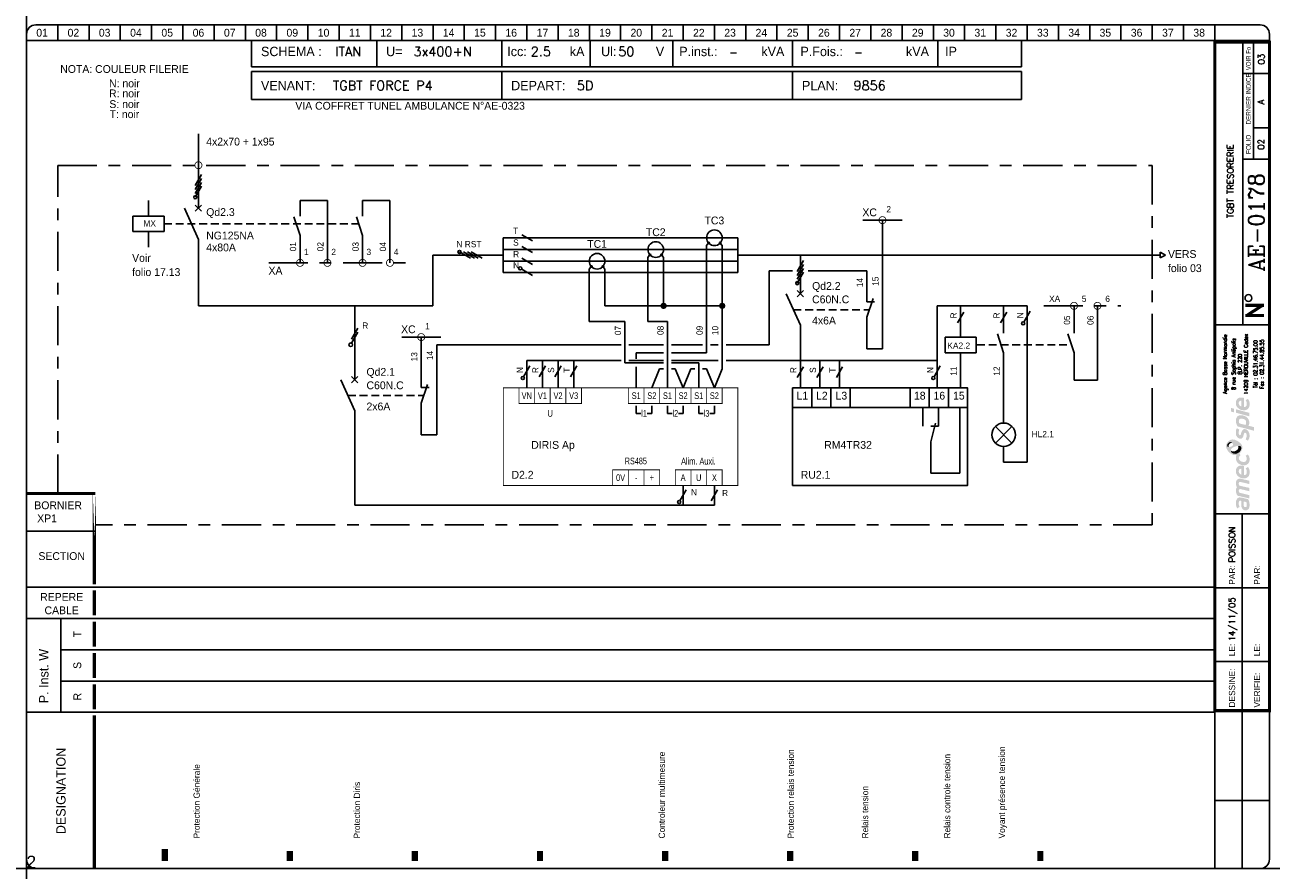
# Model space of a CAD drawing. Header units: millimetres. Extents: x 0 to 4898, y -1200 to 270.
# Tile 13 of 34: x 1000 to 1398, y 0 to 270. Entities that reach past the tile are written whole.
import ezdxf
from ezdxf.enums import TextEntityAlignment as Align

# ---------------------------------------------------------------- set-up
doc = ezdxf.new("R2010")
doc.units = ezdxf.units.MM
doc.header["$LTSCALE"] = 25
for name, pattern in [('AXES', [0.95, 0.5, -0.15, 0.15, -0.15]), ('CONTINU', [0]), ('DISCONTINU', [0.15, 0.1, -0.05])]:
    doc.linetypes.add(name, pattern=pattern)
doc.layers.get('0').update_dxf_attribs({"linetype": 'CONTINUOUS'})
doc.layers.get('Defpoints').update_dxf_attribs({"linetype": 'CONTINUOUS'})
for name, color, linetype in [('POINTILLE', 5, 'DISCONTINU'), ('TEXTE', 92, 'CONTINU'), ('TRAIAXE', 6, 'AXES'), ('TRAIFIN', 1, 'CONTINU'), ('TRAIGROS', 40, 'CONTINU'), ('TRAIMOY', 150, 'CONTINU')]:
    doc.layers.add(name, color=color, linetype=linetype)
doc.styles.add('ROMANC', font='romanc')
doc.styles.add('ROMANS8', font='ROMANS8.shx')
doc.styles.add('T1', font='arial.ttf')
doc.styles.add('TXT', font='txt', dxfattribs={"width": 0.8})

# ---------------------------------------------------------------- blocks, each defined once
blk = doc.blocks.new('CART')
at = {"layer": 'TEXTE', "color": 7}
for p, q in [((72.02, 264.91), (72.02, 256.49)), ((112.02, 264.91), (112.02, 256.49)), ((152.02, 264.91), (152.02, 256.49)), ((180.26, 264.91), (180.26, 256.49)), ((206.73, 264.91), (206.73, 256.49)), ((244.98, 264.91), (244.98, 256.49)), ((291.46, 264.91), (291.46, 256.49)), ((318.22, 264.91), (318.22, 256.49)), ((318.22, 256.49), (72.02, 256.49)), ((72, 255), (318.25, 255)), ((72, 246), (72, 255)), ((152, 255), (152, 246)), ((245, 255), (245, 246)), ((318.25, 255), (318.25, 246)), ((318.25, 246), (72, 246)), ((11.02, 79.91), (11.02, 49.91))]:
    blk.add_line(p, q, dxfattribs=at)
at = {"layer": 'TEXTE', "color": 7, "const_width": 1}
for points in [[(395.77, 180.16), (389.77, 180.16)], [(390.27, 176.91), (395.27, 180.16)], [(395.77, 176.91), (389.77, 176.91)]]:
    blk.add_lwpolyline(points, dxfattribs=at)
at = {"layer": 'TEXTE', "color": 7}
blk.add_circle((390.78, 182.5), 1.08, dxfattribs=at)
at = {"layer": 'TRAIAXE', "color": 6}
for p, q in [((10.02, 224.91), (360.02, 224.91)), ((10.02, 119.91), (10.02, 224.91)), ((360.02, 224.91), (360.02, 109.91)), ((360.02, 109.91), (22.02, 109.91))]:
    blk.add_line(p, q, dxfattribs=at)
at = {"layer": 'TRAIFIN', "color": 7}
for p, q in [((10.02, 269.91), (10.02, 264.91)), ((20.02, 269.91), (20.02, 264.91)), ((30.02, 269.91), (30.02, 264.91)), ((40.02, 269.91), (40.02, 264.91)), ((50.02, 269.91), (50.02, 264.91)), ((60.02, 269.91), (60.02, 264.91)), ((70.02, 269.91), (70.02, 264.91)), ((80.02, 269.91), (80.02, 264.91)), ((90.02, 269.91), (90.02, 264.91)), ((100.02, 269.91), (100.02, 264.91)), ((110.02, 269.91), (110.02, 264.91)), ((120.02, 269.91), (120.02, 264.91)), ((130.02, 269.91), (130.02, 264.91)), ((140.02, 269.91), (140.02, 264.91)), ((150.02, 269.91), (150.02, 264.91)), ((160.02, 269.91), (160.02, 264.91)), ((170.02, 269.91), (170.02, 264.91)), ((180.02, 269.91), (180.02, 264.91)), ((190.02, 269.91), (190.02, 264.91)), ((200.02, 269.91), (200.02, 264.91)), ((210.02, 269.91), (210.02, 264.91)), ((220.02, 269.91), (220.02, 264.91)), ((230.02, 269.91), (230.02, 264.91)), ((240.02, 269.91), (240.02, 264.91)), ((250.02, 269.91), (250.02, 264.91)), ((260.02, 269.91), (260.02, 264.91)), ((270.02, 269.91), (270.02, 264.91)), ((280.02, 269.91), (280.02, 264.91)), ((290.02, 269.91), (290.02, 264.91)), ((300.02, 269.91), (300.02, 264.91)), ((310.02, 269.91), (310.02, 264.91)), ((320.02, 269.91), (320.02, 264.91)), ((330.02, 269.91), (330.02, 264.91)), ((340.02, 269.91), (340.02, 264.91)), ((350.02, 269.91), (350.02, 264.91)), ((360.02, 269.91), (360.02, 264.91)), ((370.02, 269.91), (370.02, 264.91)), ((380.02, 269.91), (380.02, 264.91)), ((392.43, 226.95), (392.43, 264.41)), ((392.43, 237), (396.98, 237))]:
    blk.add_line(p, q, dxfattribs=at)
at = {"layer": 'TRAIGROS', "color": 7}
for p, q in [((3.02, 269.91), (394.52, 269.91)), ((0.02, 266.91), (0.02, 264.91)), ((397.52, 264.91), (0.02, 264.91)), ((397.52, 264.91), (0.02, 264.91)), ((0.02, 264.91), (0.02, 2.91)), ((389.02, 173.91), (389.02, 264.41)), ((397.52, 266.91), (397.52, 264.91)), ((397.52, 2.91), (397.52, 264.91)), ((389.02, 254.41), (397.02, 254.41)), ((389.02, 226.92), (397.02, 226.92)), ((380.02, 173.91), (397.52, 173.91)), ((380.02, 113.43), (397.53, 113.43)), ((0.02, 107.91), (22.02, 107.91)), ((0.02, 89.91), (380.02, 89.91)), ((11.02, 79.91), (0.02, 79.91)), ((11.02, 79.91), (380.02, 79.91)), ((11.02, 69.91), (380.02, 69.91)), ((11.02, 59.91), (380.02, 59.91)), ((0.02, 49.91), (380.02, 49.91)), ((380.02, -0.12), (380.02, 50.43)), ((3.02, -0.09), (394.52, -0.09))]:
    blk.add_line(p, q, dxfattribs=at)
for points, const_width in [([(380.02, 264.41), (380.02, 50.43), (397.52, 50.43), (397.52, 264.41), (380.02, 264.41)], 1), ([(0.02, 119.91), (22.02, 119.91)], 1), ([(21.73, 88.91), (21.73, 80.91)], 1), ([(21.73, 78.91), (21.73, 70.91)], 1), ([(21.73, 68.91), (21.73, 60.91)], 1), ([(21.73, 58.91), (21.73, 50.91)], 1), ([(21.73, 48.91), (21.73, 43.38)], 1), ([(21.73, 43.38), (21.73, -0.09)], 1), ([(44.23, 6.14), (44.23, 2.27)], 2), ([(84.23, 5.5), (84.23, 2.27)], 2), ([(124.23, 5.5), (124.23, 2.27)], 2), ([(164.23, 5.5), (164.23, 2.27)], 2), ([(204.23, 5.5), (204.23, 2.27)], 2), ([(244.23, 5.5), (244.23, 2.27)], 2), ([(284.23, 5.5), (284.23, 2.27)], 2), ([(324.23, 5.5), (324.23, 2.27)], 2)]:
    blk.add_lwpolyline(points, dxfattribs=dict(at, const_width=const_width))
at = {"layer": 'TRAIGROS', "color": 7, "const_width": 1}
blk.add_lwpolyline([(21.73, 119.95), (21.73, 90.91)], close=True, dxfattribs=at)
at = {"layer": 'TRAIGROS', "color": 7}
for centre, start, end in [((3.02, 266.91), 90, 180), ((394.52, 266.91), 0, 90), ((3.02, 2.91), 180, 270), ((394.52, 2.91), 270, 0)]:
    blk.add_arc(centre, 3, start, end, dxfattribs=at)
at = {"layer": 'TRAIMOY', "color": 7}
for p, q in [((388.77, -0.1), (388.77, 113.43)), ((380.02, 89.73), (397.53, 89.73)), ((380.02, 66.18), (397.53, 66.18)), ((380.02, 21.66), (397.53, 21.66))]:
    blk.add_line(p, q, dxfattribs=at)
at = {"layer": 'TEXTE', "color": 7}
for s, p in [('01', (5.02, 267.41)), ('02', (15.02, 267.41)), ('03', (25.02, 267.41)), ('04', (35.02, 267.41)), ('05', (45.02, 267.41)), ('06', (55.02, 267.41)), ('07', (65.02, 267.41)), ('08', (75.02, 267.41)), ('09', (85.02, 267.41)), ('10', (95.02, 267.41)), ('11', (105.02, 267.41)), ('12', (115.02, 267.41)), ('13', (125.02, 267.41)), ('14', (135.02, 267.41)), ('15', (145.02, 267.41)), ('16', (155.02, 267.41)), ('17', (165.02, 267.41)), ('18', (175.02, 267.41)), ('19', (185.02, 267.41)), ('20', (195.02, 267.41)), ('21', (205.02, 267.41)), ('22', (215.02, 267.41)), ('23', (225.02, 267.41)), ('24', (235.02, 267.41)), ('25', (245.02, 267.41)), ('26', (255.02, 267.41)), ('27', (265.02, 267.41)), ('28', (275.02, 267.41)), ('29', (285.02, 267.41)), ('30', (295.02, 267.41)), ('31', (305.02, 267.41)), ('32', (315.02, 267.41)), ('33', (325.02, 267.41)), ('34', (335.02, 267.41)), ('35', (345.02, 267.41)), ('36', (355.02, 267.41)), ('37', (365.02, 267.41)), ('38', (375.02, 267.41))]:
    blk.add_text(s, height=2.5, dxfattribs=at).set_placement(p, align=Align.MIDDLE)
for s, height, p in [('kA', 3, (173.77, 259.91)), ('Ul:', 3, (183.77, 259.91)), ('P.inst.:', 3, (208.77, 259.91)), ('kVA', 3, (235.02, 259.91)), ('P.Fois.:', 3, (247.52, 259.91)), ('kVA', 3, (281.27, 259.91)), ('SCHEMA :', 3, (75.02, 259.91)), ('U=', 3, (115.02, 259.91)), ('Icc:', 3, (153.77, 259.91)), ('V', 3, (201.27, 259.91)), ('IP', 3, (293.77, 259.91)), ('VENANT:', 3, (75, 249)), ('DEPART:', 3, (155, 249)), ('PLAN:', 3, (248, 249)), ('BORNIER', 2.5, (2.52, 114.91))]:
    blk.add_text(s, height=height, dxfattribs=at).set_placement(p)
at = {"layer": 'TEXTE', "color": 7, "width": 0.75}
blk.add_text('VOIR Fo', height=1.5, rotation=90, dxfattribs=at).set_placement((391.52, 255.41), (391.52, 262.91), align=Align.FIT)
at = {"layer": 'TEXTE', "color": 7, "style": 'TXT', "width": 0.8}
blk.add_text('DERNIER INDICE', height=1.5, rotation=90, dxfattribs=at).set_placement((391.52, 238.03))
at = {"layer": 'TEXTE', "color": 7}
for s, height, p in [('FOLIO', 1.5, (391.52, 231.67)), ('T', 2.5, (17.52, 74.91)), ('S', 2.5, (17.52, 64.91)), ('R', 2.5, (17.52, 54.91))]:
    blk.add_text(s, height=height, rotation=90, dxfattribs=at).set_placement(p, align=Align.CENTER)
for s, p in [('SECTION', (11.27, 98.66)), ('REPERE', (11.27, 85.59)), ('CABLE', (11.27, 81.3))]:
    blk.add_text(s, height=2.5, dxfattribs=at).set_placement(p, align=Align.CENTER)
for s, height, p in [('PAR:', 2, (386.53, 90.73)), ('PAR:', 2, (394.53, 90.73)), ('P. Inst. W', 3, (7.05, 52.81)), ('LE:', 2, (386.53, 67.86)), ('LE:', 2, (394.53, 67.86)), ('DESSINE:', 2, (386.53, 51.43)), ('VERIFIE:', 2, (394.53, 51.43)), ('DESIGNATION', 3, (12.52, 10.91))]:
    blk.add_text(s, height=height, rotation=90, dxfattribs=at).set_placement(p)
at = {"layer": 'TEXTE', "color": 4, "style": 'ROMANC'}
for tag, height, p in [('FOLIO_SUIVANT', 2, (395.92, 258.95)), ('INDICE', 2, (395.81, 245.26)), ('FOLIO', 2, (395.81, 231.67)), ('NUMERO', 5, (395.81, 206.7))]:
    blk.add_attdef(tag, text='', height=height, rotation=90, dxfattribs=at).set_placement(p, align=Align.CENTER)
for tag, p, height in [('REGIME_DE_NEUTRE', (98.77, 259.91), 3), ('TENSION', (123.77, 259.91), 3), ('ICC', (161.27, 259.91), 3), ('UI', (189.27, 259.91), 3), ('P_INSTAL', (224.73, 259.91), 2.5), ('PUISSSANCE_DE_FOISO', (264.73, 259.91), 2.5), ('VENANT_DE', (98, 249), 3), ('DEPART', (176, 249), 3), ('PLAN', (264.5, 249), 3)]:
    blk.add_attdef(tag, p, '', height=height, dxfattribs=at)
blk.add_attdef('INTITULE_DU_PLAN', text='', height=2, rotation=90, dxfattribs=at).set_placement((385.02, 219.91), align=Align.MIDDLE)
for tag, p in [('DESSINATEUR', (386.55, 97.87)), ('DATE', (386.53, 72.67))]:
    blk.add_attdef(tag, p, '', height=2, rotation=90, dxfattribs=at)
blk = doc.blocks.new('LOGO')
h = blk.add_hatch(color=187)
h.paths.add_polyline_path([(0.27, -25.15), (-0.26, -25.03), (-0.61, -25.01), (-0.96, -25.01), (-1.3, -25.15), (-1.56, -25.39), (-1.76, -25.66), (-1.92, -26.06), (-2.01, -26.61), (-2, -27.13), (-1.95, -27.54), (-1.82, -27.98), (-1.59, -28.49), (-0.78, -28.03), (-0.88, -27.84), (-0.99, -27.58), (-1.06, -27.27), (-1.09, -26.94), (-1.07, -26.65), (-1.03, -26.36), (-0.9, -26.15), (-0.74, -26.05), (-0.59, -26.04), (-0.23, -26.1), (-0.26, -26.47), (-0.29, -26.77), (-0.31, -27.1), (-0.31, -27.41), (-0.26, -27.77), (-0.19, -28.1), (-0.05, -28.44), (0.2, -28.78), (0.48, -28.98), (0.87, -29.11), (1.22, -29.1), (1.58, -29.04), (1.84, -28.87), (2.14, -28.53), (2.3, -28.16), (2.37, -27.71), (2.36, -27.1), (2.28, -26.51), (2.08, -25.89), (1.89, -25.54), (0.84, -25.3)])
h.paths.add_polyline_path([(0.54, -26.31), (1.32, -26.47), (1.41, -26.69), (1.48, -27.01), (1.49, -27.42), (1.48, -27.74), (1.4, -27.9), (1.29, -28.03), (1.14, -28.09), (0.96, -28.1), (0.81, -28.07), (0.69, -27.97), (0.6, -27.85), (0.54, -27.71), (0.5, -27.54), (0.49, -27.3), (0.49, -27.06), (0.5, -26.59)], flags=16)
h.paths.add_polyline_path([(-0.88, -23.47), (-0.97, -23.29), (-1.06, -23.08), (-1.08, -22.86), (-1.05, -22.63), (-0.97, -22.45), (-0.79, -22.36), (-0.5, -22.33), (2.29, -23.01), (2.29, -21.94), (-0.8, -21.24), (-0.96, -21.08), (-1.06, -20.77), (-1.1, -20.45), (-1, -20.2), (-0.87, -20.11), (-0.7, -20.03), (-0.48, -20.05), (2.29, -20.7), (2.29, -19.65), (-0.36, -19.01), (-0.65, -19), (-1.01, -19.01), (-1.3, -19.12), (-1.55, -19.28), (-1.77, -19.54), (-1.9, -19.8), (-1.98, -20), (-2.02, -20.38), (-2.01, -20.76), (-1.91, -21.13), (-1.79, -21.45), (-1.64, -21.71), (-1.75, -21.83), (-1.89, -22.08), (-1.98, -22.36), (-2.01, -22.66), (-2.01, -23), (-1.95, -23.36), (-1.85, -23.71), (-1.69, -24.08), (-1.5, -24.43), (2.29, -25.32), (2.29, -24.26)])
h.paths.add_polyline_path([(-0.19, -14.81), (-0.51, -14.81), (-0.91, -14.88), (-1.19, -15), (-1.42, -15.16), (-1.64, -15.38), (-1.83, -15.67), (-1.95, -15.97), (-2, -16.26), (-2.02, -16.52), (-2.01, -16.84), (-1.96, -17.15), (-1.84, -17.46), (-1.65, -17.81), (-1.41, -18.09), (-1.14, -18.33), (-0.89, -18.51), (-0.59, -18.68), (-0.17, -18.82), (0.24, -18.89), (0.59, -18.91), (0.98, -18.88), (1.37, -18.75), (1.77, -18.51), (2.17, -18.06), (2.33, -17.58), (2.38, -17.11), (2.38, -16.56), (2.33, -16.15), (2.2, -15.79), (2.03, -15.5), (1.82, -15.25), (1.14, -15.68), (1.3, -15.94), (1.42, -16.3), (1.49, -16.68), (1.49, -16.99), (1.43, -17.33), (1.23, -17.63), (0.99, -17.81), (0.79, -17.86), (0.6, -17.84), (0.6, -14.97), (0.23, -14.85)])
h.paths.add_polyline_path([(-0.26, -17.69), (-0.43, -17.64), (-0.58, -17.55), (-0.76, -17.39), (-0.9, -17.24), (-1.01, -17.02), (-1.06, -16.86), (-1.08, -16.63), (-1.06, -16.36), (-0.96, -16.16), (-0.83, -15.98), (-0.62, -15.87), (-0.44, -15.83), (-0.26, -15.83)], flags=16)
h.paths.add_polyline_path([(-0.09, -13.56), (-0.44, -13.4), (-0.74, -13.16), (-0.95, -12.9), (-1.04, -12.61), (-1.08, -12.36), (-1.02, -12.05), (-0.89, -11.83), (-0.73, -11.69), (-0.61, -11.61), (-0.5, -11.55), (-0.88, -10.89), (-1.08, -11.04), (-1.32, -11.18), (-1.51, -11.28), (-1.78, -11.38), (-1.87, -11.55), (-1.97, -11.89), (-2.01, -12.3), (-1.98, -12.76), (-1.82, -13.35), (-1.54, -13.76), (-1.25, -14.08), (-0.85, -14.34), (-0.48, -14.51), (-0.05, -14.65), (0.44, -14.71), (0.94, -14.69), (1.47, -14.5), (1.83, -14.25), (2.09, -13.94), (2.26, -13.6), (2.36, -13.21), (2.39, -12.82), (2.37, -12.43), (2.27, -11.98), (2.07, -11.58), (1.82, -11.23), (1.12, -11.67), (1.29, -11.95), (1.43, -12.27), (1.45, -12.61), (1.43, -12.96), (1.23, -13.36), (0.95, -13.57), (0.61, -13.63), (0.31, -13.63)])
h.paths.add_polyline_path([(1.25, -3.19), (0.94, -3.13), (0.59, -3.14), (0.32, -3.25), (0.1, -3.49), (-0.12, -3.81), (-0.25, -4.17), (-0.38, -4.62), (-0.46, -4.92), (-0.59, -5.03), (-0.74, -5.08), (-0.86, -5.03), (-0.96, -4.94), (-1.06, -4.74), (-1.12, -4.53), (-1.11, -4.23), (-1.07, -3.86), (-1.01, -3.51), (-0.93, -3.23), (-1.72, -2.85), (-1.84, -3.12), (-1.93, -3.4), (-1.97, -3.68), (-2, -3.98), (-2.02, -4.32), (-2, -4.65), (-1.94, -5.01), (-1.8, -5.31), (-1.64, -5.58), (-1.4, -5.84), (-1.11, -6.04), (-0.85, -6.17), (-0.56, -6.2), (-0.24, -6.15), (0.01, -5.99), (0.18, -5.81), (0.32, -5.51), (0.41, -5.18), (0.51, -4.86), (0.57, -4.63), (0.67, -4.45), (0.78, -4.33), (0.97, -4.29), (1.15, -4.35), (1.3, -4.55), (1.41, -4.85), (1.44, -5.24), (1.41, -5.62), (1.33, -5.91), (1.23, -6.15), (1.09, -6.39), (1.78, -6.81), (1.86, -6.74), (1.97, -6.61), (2.14, -6.32), (2.27, -6), (2.36, -5.62), (2.37, -5.24), (2.35, -4.86), (2.3, -4.52), (2.19, -4.21), (2.03, -3.92), (1.85, -3.65), (1.57, -3.35)])
h.paths.add_polyline_path([(1.14, 0.91), (0.82, 1.08), (0.5, 1.2), (0.1, 1.27), (-0.26, 1.3), (-0.73, 1.29), (-1.12, 1.19), (-1.38, 1.04), (-1.61, 0.8), (-1.77, 0.55), (-1.89, 0.33), (-1.98, 0.01), (-2.01, -0.32), (-1.99, -0.65), (-1.95, -1.02), (-1.88, -1.34), (-1.76, -1.63), (-1.63, -1.96), (-1.52, -2.24), (3.84, -3.66), (3.84, -2.51), (1.96, -2.01), (2.11, -1.85), (2.24, -1.56), (2.27, -1.32), (2.29, -1.04), (2.27, -0.75), (2.21, -0.44), (2.07, -0.1), (1.9, 0.2), (1.71, 0.44), (1.43, 0.71)])
h.paths.add_polyline_path([(0.98, -1.77), (-0.92, -1.28), (-0.98, -1.1), (-1.05, -0.84), (-1.07, -0.56), (-1.04, -0.29), (-0.94, -0.06), (-0.77, 0.11), (-0.53, 0.2), (-0.24, 0.22), (0.04, 0.2), (0.35, 0.13), (0.58, 0.05), (0.81, -0.07), (1.02, -0.24), (1.19, -0.46), (1.27, -0.68), (1.28, -0.93), (1.28, -1.16), (1.24, -1.43), (1.15, -1.61)], flags=16)
h.paths.add_polyline_path([(-1.97, 3.22), (-1.97, 2.11), (2.35, 0.95), (2.35, 2.06)])
h.paths.add_polyline_path([(-3.55, 3.65), (-3.55, 2.48), (-2.65, 2.25), (-2.65, 3.43)])
h.paths.add_polyline_path([(-0.19, 6.99), (-0.51, 6.99), (-0.91, 6.92), (-1.19, 6.81), (-1.42, 6.64), (-1.64, 6.43), (-1.83, 6.14), (-1.95, 5.83), (-2, 5.54), (-2.02, 5.28), (-2.01, 4.96), (-1.96, 4.66), (-1.84, 4.34), (-1.65, 4), (-1.41, 3.71), (-1.14, 3.48), (-0.89, 3.29), (-0.59, 3.12), (-0.17, 2.98), (0.24, 2.92), (0.59, 2.89), (0.98, 2.93), (1.37, 3.06), (1.77, 3.29), (2.17, 3.75), (2.33, 4.22), (2.38, 4.7), (2.38, 5.24), (2.33, 5.65), (2.2, 6.02), (2.03, 6.3), (1.82, 6.56), (1.14, 6.13), (1.3, 5.87), (1.42, 5.5), (1.49, 5.12), (1.49, 4.82), (1.43, 4.47), (1.23, 4.17), (0.99, 4), (0.79, 3.94), (0.6, 3.96), (0.6, 6.83), (0.23, 6.96)])
h.paths.add_polyline_path([(-0.26, 4.11), (-0.43, 4.16), (-0.58, 4.26), (-0.76, 4.42), (-0.9, 4.56), (-1.01, 4.78), (-1.06, 4.95), (-1.08, 5.17), (-1.06, 5.44), (-0.96, 5.64), (-0.83, 5.82), (-0.62, 5.93), (-0.44, 5.97), (-0.26, 5.97)], flags=16)
h = blk.add_hatch(color=135)
h.paths.add_polyline_path([(-2.62, -6.48), (-2.99, -6.44), (-3.33, -6.46), (-3.66, -6.54), (-3.9, -6.66), (-4.19, -6.88), (-4.48, -7.12), (-4.72, -7.4), (-4.9, -7.71), (-5.08, -8.08), (-5.15, -8.51), (-5.14, -8.84), (-5.03, -9.22), (-4.88, -9.56), (-4.68, -9.88), (-4.46, -10.22), (-4.19, -10.51), (-3.87, -10.81), (-3.57, -11.02), (-3.23, -11.21), (-2.91, -11.36), (-2.54, -11.44), (-2.16, -11.45), (-1.78, -11.38), (-1.51, -11.28), (-1.32, -11.18), (-1.08, -11.04), (-0.88, -10.89), (-0.73, -10.77), (-0.54, -10.54), (-0.29, -10.22), (-0.06, -9.77), (0.06, -9.2), (0.05, -8.64), (-0.11, -8.22), (-0.36, -7.85), (-0.69, -7.52), (-1.07, -7.21), (-1.43, -6.95), (-1.9, -6.73), (-2.27, -6.57)])
h.paths.add_polyline_path([(-2.94, -7.94), (-2.93, -8.06), (-2.93, -8.18), (-2.98, -8.34), (-3.08, -8.43), (-3.22, -8.54), (-3.43, -8.66), (-3.65, -8.75), (-3.89, -8.84), (-4.16, -8.87), (-4.34, -8.85), (-4.5, -8.82), (-4.67, -8.73), (-4.76, -8.58), (-4.8, -8.43), (-4.79, -8.24), (-4.75, -8.06), (-4.69, -7.92), (-4.59, -7.78), (-4.48, -7.64), (-4.34, -7.51), (-4.19, -7.41), (-4, -7.31), (-3.79, -7.28), (-3.58, -7.31), (-3.42, -7.38), (-3.25, -7.49), (-3.12, -7.62), (-3.02, -7.79)], flags=16)
h.paths.add_polyline_path([(-1.84, -8.57), (-1.32, -8.49), (-1.12, -8.49), (-0.87, -8.49), (-0.65, -8.57), (-0.45, -8.72), (-0.32, -8.9), (-0.26, -9.1), (-0.28, -9.35), (-0.35, -9.63), (-0.51, -9.97), (-0.73, -10.32), (-1.02, -10.58), (-1.39, -10.82), (-1.78, -10.98), (-2.23, -11.04), (-2.55, -11.01), (-2.82, -10.95), (-3.16, -10.77), (-3.4, -10.52), (-3.53, -10.28), (-3.6, -10.02), (-3.6, -9.73), (-3.5, -9.48), (-3.31, -9.23), (-3, -9.04), (-2.68, -8.88), (-2.26, -8.71)], flags=16)
h = blk.add_hatch(color=253)
h.paths.add_polyline_path([(-4, -7.31), (-4.19, -7.41), (-4.34, -7.51), (-4.48, -7.64), (-4.59, -7.78), (-4.69, -7.92), (-4.75, -8.06), (-4.79, -8.24), (-4.8, -8.43), (-4.76, -8.58), (-4.67, -8.73), (-4.5, -8.82), (-4.34, -8.85), (-4.36, -8.64), (-4.33, -8.43), (-4.27, -8.21), (-4.19, -8.05), (-4.09, -7.91), (-3.95, -7.79), (-3.82, -7.69), (-3.65, -7.62), (-3.47, -7.58), (-3.28, -7.58), (-3.12, -7.62), (-3.25, -7.49), (-3.42, -7.38), (-3.58, -7.31), (-3.79, -7.28)])
h.paths.add_polyline_path([(-0.87, -8.49), (-1.12, -8.49), (-1.32, -8.49), (-1.27, -8.65), (-1.22, -8.89), (-1.24, -9.17), (-1.31, -9.4), (-1.45, -9.63), (-1.67, -9.84), (-1.91, -10), (-2.2, -10.15), (-2.48, -10.22), (-2.71, -10.25), (-2.97, -10.24), (-3.22, -10.21), (-3.44, -10.12), (-3.6, -10.02), (-3.53, -10.28), (-3.4, -10.52), (-3.16, -10.77), (-2.82, -10.95), (-2.55, -11.01), (-2.23, -11.04), (-1.78, -10.98), (-1.39, -10.82), (-1.02, -10.58), (-0.73, -10.32), (-0.51, -9.97), (-0.35, -9.63), (-0.28, -9.35), (-0.26, -9.1), (-0.32, -8.9), (-0.45, -8.72), (-0.65, -8.57)])
at = {"color": 7, "style": 'ROMANS8', "width": 0.8}
for s, height, p in [('Agence Basse Normandie', 1.2384, (-4.85, 17.68)), ('8 rue Sophia Antipolis', 1.2384, (-2.12, 17.68)), ('14209 HEROUVILLE Cedex', 1.2384, (1.84, 17.68)), ('B.P. 220', 1.238, (-0.08, 17.68)), ('Tél : 02.31.46.75.00', 1.2384, (4.88, 17.68)), ('Fax : 02.31.44.85.55', 1.2384, (6.91, 17.68))]:
    blk.add_text(s, height=height, rotation=90, dxfattribs=at).set_placement(p, align=Align.CENTER)
blk = doc.blocks.new('U75')
at = {"layer": 'TRAIFIN', "const_width": 0.25}
blk.add_lwpolyline([(-1.125, 0, 1), (1.125, 0, 1)], format="xyb", close=True, dxfattribs=at)
blk = doc.blocks.new('U102')
at = {"layer": 'TRAIFIN'}
for p, q in [((1, 0.75), (-1, -2.75)), ((-1, -4), (1, -0.5)), ((1, -1.75), (-1, -5.25)), ((-1, -6.5), (1, -3))]:
    blk.add_line(p, q, dxfattribs=at)
blk.add_circle((-1, -6.5), 0.5, dxfattribs=at)
blk = doc.blocks.new('R12')
at = {"layer": 'TRAIFIN'}
blk.add_line((0, 0), (0, 10), dxfattribs=at)
at = {"layer": 'TRAIGROS'}
for p, q in [((2, 16), (0, 10)), ((0, 15), (2.5, 15))]:
    blk.add_line(p, q, dxfattribs=at)
blk = doc.blocks.new('U100')
at = {"layer": 'TRAIFIN'}
for p, q in [((1.11, 2.62), (-0.89, -0.88)), ((-0.89, -2.13), (1.11, 1.37))]:
    blk.add_line(p, q, dxfattribs=at)
blk.add_circle((-1.18, -2.64), 0.585, dxfattribs=at)
blk = doc.blocks.new('x59')
at = {"linetype": 'Continuous'}
blk.add_lwpolyline([(-1.73, 1), (1.73, -1)], dxfattribs=at)
blk = doc.blocks.new('x66')
at = {"linetype": 'Continuous'}
blk.add_lwpolyline([(-1.73, 2.5), (1.73, 0.5)], dxfattribs=at)
blk.add_circle((2.17, 0.25), 0.5, dxfattribs=at)
blk = doc.blocks.new('ELC-307')
at = {"const_width": 1}
blk.add_lwpolyline([(-0.5, 0, 1), (0.5, 0, 1)], format="xyb", close=True, dxfattribs=at)
blk = doc.blocks.new('r18')
at = {"layer": 'TRAIFIN'}
for p, q in [((0, 0), (0, -10)), ((-2.5, -15), (-2.5, -17.5)), ((2.5, -15), (2.5, -17.5))]:
    blk.add_line(p, q, dxfattribs=at)
at = {"layer": 'TRAIGROS'}
for p, q in [((-1.5, -16), (0, -10)), ((0, -15), (-2.5, -15))]:
    blk.add_line(p, q, dxfattribs=at)
blk = doc.blocks.new('R1')
at = {"layer": 'TRAIFIN'}
for p, q in [((0, 10), (0, 15)), ((-5, 10), (5, 10)), ((-5, 5), (-5, 10)), ((5, 10), (5, 5)), ((5, 5), (-5, 5)), ((0, 0), (0, 5))]:
    blk.add_line(p, q, dxfattribs=at)
blk = doc.blocks.new('x30')
at = {"linetype": 'Continuous'}
for points in [[(-2.65, 1.1), (2.65, 6.4)], [(2.65, 1.1), (-2.65, 6.4)]]:
    blk.add_lwpolyline(points, dxfattribs=at)
blk.add_circle((0, 3.75), 3.75, dxfattribs=at)

msp = doc.modelspace()

# ---------------------------------------------------------------- linework, layer by layer
for p, q in [((1362.48, 197.23), (1364.26, 196.34)), ((1362.48, 197.23), (1362.48, 195.45)), ((1362.48, 195.45), (1364.26, 196.34))]:
    msp.add_line(p, q)
at = {"layer": 'Defpoints', "ltscale": 0.25}
for p, direction in [((1000, 0), (0, -1)), ((0, 0), (1, 0))]:
    msp.add_xline(p, direction, dxfattribs=at)
at = {"layer": 'POINTILLE'}
for p, q in [((1043.98, 206.34), (1106.23, 206.34)), ((1245.28, 178.84), (1269.54, 178.84)), ((1303.98, 167.59), (1334.15, 167.59)), ((1102.78, 151.34), (1127.04, 151.34))]:
    msp.add_line(p, q, dxfattribs=at)
at = {"layer": 'TEXTE'}
msp.add_line((1193.73, 162.59), (1196.23, 162.59), dxfattribs=at)
at = {"layer": 'TRAIAXE'}
for p, q in [((1267.48, 207.51), (1279.98, 207.51)), ((1077.48, 193.84), (1122.48, 193.84)), ((1325.29, 180.09), (1349.98, 180.09)), ((1119.98, 170.09), (1132.48, 170.09))]:
    msp.add_line(p, q, dxfattribs=at)
at = {"layer": 'TRAIFIN'}
for p, q in [((1096.23, 213.84), (1087.48, 213.84)), ((1087.48, 208.84), (1087.48, 213.84)), ((1096.23, 213.84), (1096.23, 193.84)), ((1116.23, 213.84), (1107.48, 213.84)), ((1107.48, 208.84), (1107.48, 213.84)), ((1116.23, 213.84), (1116.23, 193.84)), ((1273.73, 191.34), (1273.73, 207.51)), ((1087.48, 193.84), (1087.48, 202.6)), ((1107.48, 193.84), (1107.48, 202.6)), ((1217.48, 199.36), (1218.13, 200.25)), ((1217.48, 199.36), (1217.48, 188.59)), ((1222.48, 199.36), (1221.84, 200.17)), ((1222.48, 199.36), (1222.48, 188.59)), ((1198.73, 195.61), (1199.38, 196.5)), ((1198.73, 195.61), (1198.73, 184.84)), ((1203.73, 195.61), (1203.09, 196.42)), ((1203.73, 195.61), (1203.73, 184.84)), ((1179.98, 191.86), (1180.63, 192.75)), ((1179.98, 191.86), (1179.98, 181.09)), ((1184.98, 191.86), (1184.34, 192.67)), ((1184.98, 191.86), (1184.98, 181.09)), ((1237.48, 167.59), (1237.48, 191.34)), ((1237.48, 191.34), (1244.98, 191.34)), ((1249.98, 191.34), (1268.73, 191.34)), ((1268.73, 181.42), (1268.73, 191.34)), ((1273.73, 166.34), (1273.73, 191.34)), ((1291.23, 162.59), (1291.23, 180.09)), ((1291.23, 180.09), (1298.73, 180.09)), ((1298.73, 180.09), (1298.73, 175.09)), ((1298.73, 180.09), (1312.48, 180.09)), ((1312.48, 180.09), (1312.48, 171.34)), ((1312.48, 180.09), (1319.98, 180.09)), ((1319.98, 180.09), (1319.98, 130.09)), ((1334.98, 171.34), (1334.98, 180.1)), ((1342.48, 156.34), (1342.48, 180.09)), ((1191.39, 175.09), (1191.39, 161.86)), ((1126.23, 153.92), (1126.23, 170.09)), ((1131.23, 138.84), (1131.23, 167.59)), ((1177.37, 167.59), (1190.14, 167.59)), ((1192.64, 167.59), (1203.73, 167.59)), ((1206.23, 167.59), (1216.23, 167.59)), ((1218.73, 167.59), (1221.23, 167.59)), ((1223.73, 167.59), (1237.48, 167.59)), ((1194.98, 165.09), (1194.98, 163.12)), ((1203.73, 165.09), (1194.98, 165.09)), ((1217.48, 165.09), (1206.23, 165.09)), ((1268.73, 166.42), (1268.73, 166.34)), ((1268.73, 166.34), (1273.73, 166.34)), ((1312.48, 142.59), (1312.48, 165.1)), ((1334.98, 156.34), (1334.98, 165.1)), ((1191.39, 161.86), (1203.73, 161.86)), ((1194.98, 160.61), (1194.98, 153.84)), ((1206.23, 161.86), (1214.98, 161.86)), ((1214.98, 153.84), (1214.98, 161.86)), ((1259.98, 162.59), (1291.23, 162.59)), ((1291.23, 162.59), (1291.23, 153.84)), ((1298.73, 160.09), (1298.73, 153.84)), ((1334.98, 156.34), (1342.48, 156.34)), ((1126.23, 138.92), (1126.23, 138.84)), ((1126.23, 138.84), (1131.23, 138.84)), ((1312.48, 130.09), (1312.48, 135.09)), ((1319.98, 130.09), (1312.48, 130.09))]:
    msp.add_line(p, q, dxfattribs=at)
for points in [[(1218.15, 200.44, 1), (1218.15, 199.94, 1)], [(1221.84, 200.42, 1), (1221.84, 199.92, 1)], [(1199.4, 196.69, 1), (1199.4, 196.19, 1)], [(1203.09, 196.67, 1), (1203.09, 196.17, 1)], [(1180.65, 192.94, 1), (1180.65, 192.44, 1)], [(1184.34, 192.92, 1), (1184.34, 192.42, 1)]]:
    msp.add_lwpolyline(points, format="xyb", close=True, dxfattribs=at)
for points in [[(1131.23, 167.59), (1190.14, 167.59)], [(1192.64, 167.59), (1193.73, 167.59)], [(1286.69, 144.05), (1286.69, 147.59)], [(1289.19, 126.55), (1298.46, 126.55), (1298.46, 147.59)], [(1291.69, 144.05), (1291.69, 147.59)]]:
    msp.add_lwpolyline(points, dxfattribs=at)
for centre in [(1219.98, 201.86), (1201.23, 198.11), (1182.48, 194.36)]:
    msp.add_circle(centre, 2.5, dxfattribs=at)
at = {"layer": 'TRAIGROS'}
for p, q in [((1050.48, 211.34), (1054.98, 201.34)), ((1053.98, 212.34), (1055.98, 210.34)), ((1053.98, 210.34), (1055.98, 212.34)), ((1085.48, 208.6), (1087.48, 202.6)), ((1105.48, 208.6), (1107.48, 202.6)), ((1152.48, 201.86), (1227.48, 201.86)), ((1152.48, 190.81), (1152.48, 201.86)), ((1227.48, 201.86), (1227.48, 190.81)), ((1152.48, 196.34), (1129.98, 196.34)), ((1129.98, 196.34), (1129.98, 180.09)), ((1152.48, 198.11), (1227.48, 198.11)), ((1362.48, 196.34), (1227.48, 196.34)), ((1152.48, 194.36), (1227.48, 194.36)), ((1152.48, 190.81), (1227.48, 190.81)), ((1242.98, 183.95), (1247.48, 173.95)), ((1246.48, 182.95), (1248.48, 184.95)), ((1246.48, 184.95), (1248.48, 182.95)), ((1129.98, 180.09), (1054.98, 180.09)), ((1310.48, 171.1), (1312.48, 165.1)), ((1332.98, 171.1), (1334.98, 165.1)), ((1100.48, 156.45), (1104.98, 146.45)), ((1103.98, 155.45), (1105.98, 157.45)), ((1103.98, 157.45), (1105.98, 155.45))]:
    msp.add_line(p, q, dxfattribs=at)
for points in [[(1054.98, 235.09), (1054.98, 211.34)], [(1054.98, 201.34), (1054.98, 180.09)]]:
    msp.add_lwpolyline(points, dxfattribs=at)
at = {"layer": 'TRAIMOY'}
for p, q in [((1247.48, 196.34), (1247.48, 183.95)), ((1217.48, 165.09), (1217.48, 188.84)), ((1222.48, 188.64), (1222.48, 159.93)), ((1198.73, 175.09), (1198.73, 184.84)), ((1203.73, 185.09), (1203.73, 180.09)), ((1104.98, 180.09), (1104.98, 156.45)), ((1179.98, 175.09), (1179.98, 181.34)), ((1184.98, 181.34), (1184.98, 180.09)), ((1184.98, 180.09), (1222.48, 180.09)), ((1191.39, 175.09), (1179.98, 175.09)), ((1204.98, 175.09), (1198.73, 175.09)), ((1204.98, 153.84), (1204.98, 175.09)), ((1247.48, 173.95), (1247.48, 162.59)), ((1159.98, 162.59), (1174.98, 162.59)), ((1159.98, 153.84), (1159.98, 162.59)), ((1164.98, 162.59), (1164.98, 153.84)), ((1169.98, 162.59), (1169.98, 153.84)), ((1174.98, 162.59), (1174.98, 153.84)), ((1174.98, 162.59), (1190.14, 162.59)), ((1192.64, 162.59), (1203.73, 162.59)), ((1199.98, 153.84), (1202.48, 159.93)), ((1202.48, 159.93), (1203.73, 159.93)), ((1206.23, 162.59), (1221.23, 162.59)), ((1206.23, 159.93), (1207.48, 159.93)), ((1207.48, 159.93), (1209.98, 153.84)), ((1209.98, 153.84), (1212.48, 159.93)), ((1212.48, 159.93), (1213.73, 159.93)), ((1216.23, 159.93), (1217.48, 159.93)), ((1217.48, 159.93), (1219.98, 153.84)), ((1219.98, 153.84), (1222.48, 159.93)), ((1223.73, 162.59), (1254.98, 162.59)), ((1194.98, 148.11), (1194.98, 145.66)), ((1199.98, 148.11), (1199.98, 145.66)), ((1204.98, 148.11), (1204.98, 145.66)), ((1209.98, 148.11), (1209.98, 145.66)), ((1214.98, 148.11), (1214.98, 145.66)), ((1219.98, 148.11), (1219.98, 145.66)), ((1104.98, 146.45), (1104.98, 116.34)), ((1196.43, 145.66), (1194.98, 145.66)), ((1198.53, 145.66), (1199.98, 145.66)), ((1206.43, 145.66), (1204.98, 145.66)), ((1208.53, 145.66), (1209.98, 145.66)), ((1216.43, 145.66), (1214.98, 145.66)), ((1218.53, 145.66), (1219.98, 145.66)), ((1209.98, 122.59), (1209.98, 116.34)), ((1219.98, 122.59), (1219.98, 116.34)), ((1219.98, 116.34), (1104.98, 116.34))]:
    msp.add_line(p, q, dxfattribs=at)
for points in [[(1247.48, 162.59), (1247.48, 153.84)], [(1259.98, 162.59), (1247.73, 162.59)], [(1253.73, 162.59), (1253.73, 153.84)], [(1259.98, 162.59), (1259.98, 153.84)], [(1251.11, 153.84), (1251.11, 147.59)], [(1257.23, 153.84), (1257.23, 147.59)], [(1263.36, 153.84), (1263.36, 147.59)], [(1282.55, 153.84), (1282.55, 147.59)], [(1288.68, 153.84), (1288.68, 147.59)], [(1294.8, 153.84), (1294.8, 147.59)], [(1244.98, 147.59), (1300.93, 147.59)]]:
    msp.add_lwpolyline(points, dxfattribs=at)
at = {"layer": 'TRAIMOY', "const_width": 0.25, "flags": 128}
for points in [[(1227.48, 153.84), (1227.48, 122.59), (1152.48, 122.59), (1152.48, 153.84)], [(1162.48, 153.84), (1162.48, 148.84), (1157.48, 148.84), (1157.48, 153.84)], [(1167.48, 153.84), (1167.48, 148.84), (1162.48, 148.84), (1162.48, 153.84)], [(1172.48, 153.84), (1172.48, 148.84), (1167.48, 148.84), (1167.48, 153.84)], [(1177.48, 153.84), (1177.48, 148.84), (1172.48, 148.84), (1172.48, 153.84)], [(1197.48, 153.84), (1197.48, 148.84), (1192.48, 148.84), (1192.48, 153.84)], [(1202.48, 153.84), (1202.48, 148.84), (1197.48, 148.84), (1197.48, 153.84)], [(1207.48, 153.84), (1207.48, 148.84), (1202.48, 148.84), (1202.48, 153.84)], [(1212.48, 153.84), (1212.48, 148.84), (1207.48, 148.84), (1207.48, 153.84)], [(1217.48, 153.84), (1217.48, 148.84), (1212.48, 148.84), (1212.48, 153.84)], [(1222.48, 153.84), (1222.48, 148.84), (1217.48, 148.84), (1217.48, 153.84)], [(1192.48, 127.59), (1192.48, 122.59), (1187.48, 122.59), (1187.48, 127.59)], [(1197.48, 127.59), (1197.48, 122.59), (1192.48, 122.59), (1192.48, 127.59)], [(1202.48, 127.59), (1202.48, 122.59), (1197.48, 122.59), (1197.48, 127.59)], [(1212.48, 127.59), (1212.48, 122.59), (1207.48, 122.59), (1207.48, 127.59)], [(1217.48, 127.59), (1217.48, 122.59), (1212.48, 122.59), (1212.48, 127.59)], [(1222.48, 127.59), (1222.48, 122.59), (1217.48, 122.59), (1217.48, 127.59)]]:
    msp.add_lwpolyline(points, close=True, dxfattribs=at)
at = {"layer": 'TRAIMOY'}
msp.add_lwpolyline([(1244.98, 122.59), (1300.93, 122.59), (1300.93, 153.84), (1244.98, 153.84)], close=True, dxfattribs=at)

# ---------------------------------------------------------------- block references
msp.add_blockref('CART', (999.98, 0.09)).add_auto_attribs({'INTITULE_DU_PLAN': 'TGBT TRESORERIE', 'NUMERO': 'AE-0178', 'FOLIO': '02', 'INDICE': 'A', 'FOLIO_SUIVANT': '03', 'REGIME_DE_NEUTRE': 'ITAN', 'TENSION': '3x400+N', 'ICC': '2.5', 'UI': '50', 'P_INSTAL': '-', 'PUISSSANCE_DE_FOISO': '-', 'VENANT_DE': 'TGBT FORCE P4', 'DEPART': '5D', 'PLAN': '9856', 'DATE': '14/11/05', 'DESSINATEUR': 'POISSON'})
msp.add_blockref('LOGO', (1388.75, 143.76))
at = {"layer": 'TEXTE'}
for p in [(1268.73, 166.42), (1126.23, 138.92)]:
    msp.add_blockref('R12', p, dxfattribs=at)
at = {"layer": 'TRAIFIN'}
for name, p in [('U75', (1054.98, 225.09)), ('U102', (1054.98, 221.34)), ('R1', (1038.98, 198.84)), ('U75', (1273.73, 207.51)), ('x59', (1160.09, 201.86)), ('x59', (1160.09, 198.11)), ('x59', (1160.09, 194.36)), ('U75', (1087.48, 193.84)), ('U75', (1096.23, 193.84)), ('U75', (1107.48, 193.84)), ('U75', (1116.23, 193.84)), ('U102', (1247.48, 193.84)), ('U75', (1334.98, 180.09)), ('U75', (1342.48, 180.09)), ('R1', (1298.73, 160.09)), ('U75', (1126.23, 170.09))]:
    msp.add_blockref(name, p, dxfattribs=at)
for name, p, rotation in [('U102', (1144.98, 196.34), 270), ('x66', (1160.09, 192.31), 180), ('x59', (1298.73, 176.34), 270), ('x59', (1312.48, 176.34), 270), ('x66', (1318.48, 176.63), 270), ('x66', (1158.48, 159.13), 270), ('x59', (1164.98, 159.13), 270), ('x59', (1169.98, 159.13), 270), ('x59', (1174.98, 159.13), 270), ('x59', (1247.48, 158.84), 270), ('x59', (1253.73, 158.84), 270), ('x59', (1259.98, 158.84), 270), ('x66', (1289.73, 159.13), 270), ('x66', (1208.48, 119.46), 270), ('x59', (1219.98, 119.46), 90)]:
    msp.add_blockref(name, p, dxfattribs=dict(at, rotation=rotation))
at = {"layer": 'TRAIGROS'}
msp.add_blockref('x30', (1312.48, 135.09), dxfattribs=at)
at = {"layer": 'TRAIMOY'}
for name, p in [('ELC-307', (1203.73, 180.09)), ('ELC-307', (1222.48, 180.09)), ('U100', (1104.87, 170.27))]:
    msp.add_blockref(name, p, dxfattribs=at)
at = {"layer": 'TRAIMOY', "rotation": 180}
msp.add_blockref('r18', (1289.19, 126.55), dxfattribs=at)

# ---------------------------------------------------------------- texts
at = {"layer": 'Defpoints', "ltscale": 0.25, "insert": (999.98, 4.11), "char_height": 4, "attachment_point": 1, "style": 'T1'}
msp.add_mtext_dynamic_manual_height_columns('2', width=90.3923, gutter_width=20, heights=[0], dxfattribs=at)
at = {"layer": 'TEXTE'}
for s, p in [('NOTA: COULEUR FILERIE', (1031.33, 255.89)), ('N: noir', (1031.33, 251.34)), ('R: noir', (1031.33, 248.13)), ('T: noir', (1031.33, 241.48)), ('S: noir', (1031.33, 244.7)), ('XC', (1269.62, 210.01)), ('XA', (1079.62, 191.34)), ('XC', (1122.12, 172.59))]:
    msp.add_text(s, height=2.5, dxfattribs=at).set_placement(p, align=Align.MIDDLE)
for s, height, p in [('4x2x70 + 1x95', 2.5, (1057.48, 231.4)), ('Qd2.3', 2.5, (1057.48, 208.84)), ('2', 2, (1274.98, 210.01)), ('MX', 2, (1037.39, 205.46)), ('NG125NA', 2.5, (1057.48, 201.34)), ('T', 2, (1155.62, 203.1)), ('4x80A', 2.5, (1057.48, 197.53)), ('N RST', 2, (1137.48, 198.84)), ('S', 2, (1155.62, 199.35)), ('Voir', 2.5, (1033.78, 194.17)), ('1', 2, (1088.73, 196.34)), ('2', 2, (1097.48, 196.34)), ('3', 2, (1108.73, 196.34)), ('4', 2, (1117.48, 196.34)), ('R', 2, (1155.62, 195.6)), ('VERS', 2.5, (1365.03, 195.42)), ('folio 17.13', 2.5, (1033.78, 189.64)), ('N', 2, (1155.62, 192.05)), ('folio 03', 2.5, (1365.03, 190.89)), ('Qd2.2', 2.5, (1251.23, 185.2)), ('C60N.C', 2.5, (1251.23, 180.91)), ('XA', 2, (1327, 181.34)), ('5', 2, (1337.48, 181.34)), ('6', 2, (1344.98, 181.34)), ('4x6A', 2.5, (1251.23, 174.13)), ('R', 2, (1107.37, 172.77)), ('1', 2, (1127.48, 172.59)), ('KA2.2', 2, (1294.48, 166.34)), ('Qd2.1', 2.5, (1108.73, 157.7)), ('C60N.C', 2.5, (1108.73, 153.41)), ('L1', 2.5, (1246.23, 150.09)), ('L2', 2.5, (1252.48, 150.09)), ('L3', 2.5, (1258.73, 150.09)), ('18', 2.5, (1283.8, 150.09)), ('16', 2.5, (1290.05, 150.09)), ('15', 2.5, (1296.3, 150.09)), ('2x6A', 2.5, (1108.73, 146.63)), ('HL2.1', 2, (1321.42, 138.05)), ('DIRIS Ap', 2.5, (1161.4, 134.33)), ('RM4TR32', 2.5, (1255.12, 134.33)), ('D2.2', 2.5, (1155.1, 124.77)), ('RU2.1', 2.5, (1247.6, 124.77)), ('N', 2, (1212.48, 119.46)), ('R', 2, (1222.44, 119.18))]:
    msp.add_text(s, height=height, dxfattribs=at).set_placement(p)
for s, p in [('TC3', (1219.98, 207.41)), ('TC2', (1201.23, 203.66)), ('TC1', (1182.48, 199.91))]:
    msp.add_text(s, height=2.5, dxfattribs=at).set_placement(p, align=Align.MIDDLE_CENTER)
for s, p in [('01', (1085.23, 199.02)), ('02', (1093.98, 199.02)), ('03', (1105.23, 199.02)), ('04', (1113.98, 199.02)), ('14', (1266.48, 187.53)), ('15', (1271.48, 187.96)), ('R', (1296.48, 177.01)), ('R', (1310.23, 177.01)), ('N', (1317.73, 177.01)), ('05', (1332.73, 175.51)), ('06', (1340.23, 175.46)), ('07', (1189.14, 172.19)), ('08', (1202.73, 172.23)), ('09', (1215.23, 172.23)), ('10', (1220.23, 172.19)), ('13', (1123.98, 163.78)), ('14', (1128.98, 164.21)), ('N', (1157.73, 159.51)), ('R', (1162.73, 159.51)), ('S', (1167.73, 159.51)), ('T', (1172.73, 159.51)), ('R', (1245.23, 159.51)), ('S', (1251.48, 159.51)), ('T', (1257.73, 159.51)), ('N', (1288.98, 159.51)), ('11', (1296.48, 159.21)), ('12', (1310.23, 159.21))]:
    msp.add_text(s, height=2, rotation=90, dxfattribs=at).set_placement(p, align=Align.MIDDLE)
for s, height, width, p in [('VN', 2.143, 0.76, (1159.98, 151.34)), ('V1', 2.143, 0.76, (1164.98, 151.34)), ('V2', 2.143, 0.76, (1169.98, 151.34)), ('V3', 2.143, 0.76, (1174.98, 151.34)), ('S1', 2.143, 0.76, (1194.98, 151.34)), ('S2', 2.143, 0.76, (1199.98, 151.34)), ('S1', 2.143, 0.76, (1204.98, 151.34)), ('S2', 2.143, 0.76, (1209.98, 151.34)), ('S1', 2.143, 0.76, (1214.98, 151.34)), ('S2', 2.143, 0.76, (1219.98, 151.34)), ('U', 2.14, 0.76, (1167.48, 145.66)), ('l1', 2.143, 0.716, (1197.48, 145.66)), ('l2', 2.143, 0.716, (1207.48, 145.66)), ('l3', 2.143, 0.716, (1217.48, 145.66)), ('0V', 2.143, 0.76, (1189.98, 125.09)), ('-', 2.14, 0.76, (1194.98, 125.09)), ('+', 2.14, 0.76, (1199.98, 125.09)), ('A', 2.14, 0.76, (1209.98, 125.09)), ('U', 2.14, 0.76, (1214.98, 125.09)), ('X', 2.14, 0.76, (1219.98, 125.09))]:
    msp.add_text(s, height=height, dxfattribs=dict(at, width=width)).set_placement(p, align=Align.MIDDLE_CENTER)
at = {"layer": 'TEXTE', "width": 0.7072}
msp.add_text('RS485', height=2.143, dxfattribs=at).set_placement((1194.86, 131.5), align=Align.TOP_CENTER)
at = {"layer": 'TEXTE', "width": 0.655273}
msp.add_text('Alim. Auxi.', height=2.1431, dxfattribs=at).set_placement((1214.88, 128.66), align=Align.BOTTOM_CENTER)
at = {"layer": 'TEXTE', "color": 4}
msp.add_text(' XP1', height=2.5, dxfattribs=at).set_placement((1002.5, 110.83))
at = {"layer": 'TEXTE', "ltscale": 0.9}
for s, p in [('Controleur multimesure', (1204.16, 9.62)), ('Protection relais tension', (1245.41, 9.62)), ('Voyant présence tension', (1312.91, 9.62)), ('Relais controle tension', (1295.41, 9.62)), ('Protection Générale', (1055.41, 9.62)), ('Protection Diris', (1106.66, 9.62)), ('Relais tension', (1269.16, 9.62))]:
    msp.add_text(s, height=2, rotation=90, dxfattribs=at).set_placement(p)
at = {"layer": 'TRAIFIN', "insert": (1085.97, 245.37), "char_height": 2.5, "width": 110.432, "attachment_point": 1}
msp.add_mtext('VIA COFFRET TUNEL AMBULANCE N°AE-0323', dxfattribs=at)

doc.saveas('drawing.dxf')
